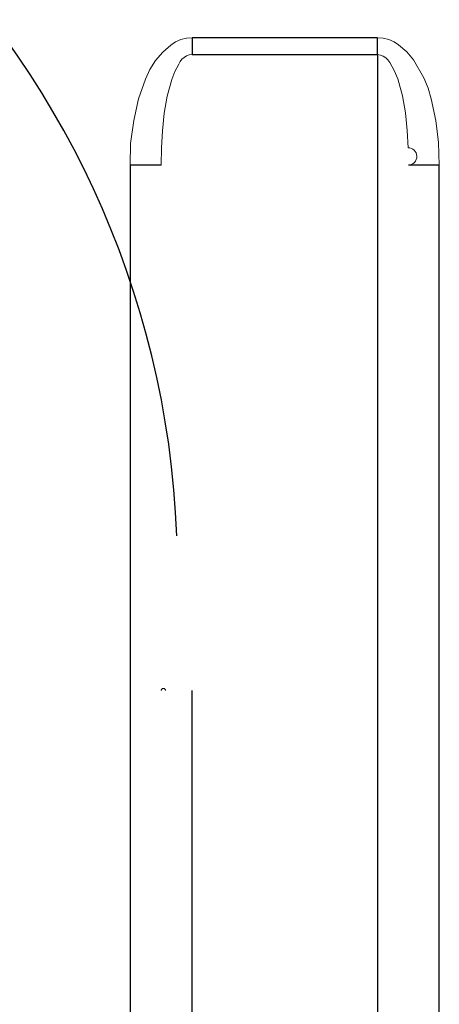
# Model space of a CAD drawing. Header units: inches. Extents: x 0 to 612, y 155 to 655.
# Tile 127 of 138: x 166 to 180, y 363 to 395. Entities that reach past the tile are written whole.
import ezdxf

# ---------------------------------------------------------------- set-up
doc = ezdxf.new("R2010")
doc.units = ezdxf.units.IN
doc.header["$MEASUREMENT"] = 0
doc.layers.add('Layer 1', color=7, linetype='Continuous')

# ---------------------------------------------------------------- blocks, each defined once
blk = doc.blocks.new('block 3484')
at = {"layer": 'Layer 1', "color": 7, "lineweight": 25}
blk.add_open_spline([(171.488, 378.554), (170.882, 394.476), (157.525, 407.136), (141.594, 406.891)], degree=3, dxfattribs=at)
blk = doc.blocks.new('block 3483')
at = {"layer": 'Layer 1'}
blk.add_blockref('block 3484', (0, 0), dxfattribs=at)
blk = doc.blocks.new('block 3482')
at = {"layer": 'Layer 1'}
blk.add_blockref('block 3483', (0, 0), dxfattribs=at)
blk = doc.blocks.new('block 3502')
at = {"layer": 'Layer 1', "color": 7, "lineweight": 25}
blk.add_lwpolyline([(177.959, 373.56), (177.959, 353.051)], dxfattribs=at)
blk = doc.blocks.new('block 3501')
at = {"layer": 'Layer 1'}
blk.add_blockref('block 3502', (0, 0), dxfattribs=at)
blk = doc.blocks.new('block 3500')
at = {"layer": 'Layer 1'}
blk.add_blockref('block 3501', (0, 0), dxfattribs=at)
blk = doc.blocks.new('block 3505')
at = {"layer": 'Layer 1', "lineweight": 0}
for points in [[(170.985, 373.56)], [(170.986, 373.572)]]:
    blk.add_lwpolyline(points, dxfattribs=at)
blk.add_open_spline([(170.985, 373.56), (170.985, 373.56), (170.986, 373.572), (170.986, 373.572), (170.986, 373.572), (170.985, 373.56), (170.985, 373.56)], degree=3, knots=[0, 0, 0, 0, 1, 1, 1, 2, 2, 2, 2], dxfattribs=at)
blk = doc.blocks.new('block 3506')
at = {"layer": 'Layer 1', "lineweight": 0}
for points in [[(170.986, 373.572)], [(170.99, 373.586)]]:
    blk.add_lwpolyline(points, dxfattribs=at)
blk.add_open_spline([(170.986, 373.572), (170.986, 373.572), (170.99, 373.586), (170.99, 373.586), (170.99, 373.586), (170.986, 373.572), (170.986, 373.572)], degree=3, knots=[0, 0, 0, 0, 1, 1, 1, 2, 2, 2, 2], dxfattribs=at)
blk = doc.blocks.new('block 3507')
at = {"layer": 'Layer 1', "lineweight": 0}
for points in [[(170.996, 373.598)], [(170.99, 373.586)]]:
    blk.add_lwpolyline(points, dxfattribs=at)
blk.add_open_spline([(170.99, 373.586), (170.99, 373.586), (170.996, 373.598), (170.996, 373.598), (170.996, 373.598), (170.99, 373.586), (170.99, 373.586)], degree=3, knots=[0, 0, 0, 0, 1, 1, 1, 2, 2, 2, 2], dxfattribs=at)
blk = doc.blocks.new('block 3508')
at = {"layer": 'Layer 1', "lineweight": 0}
for points in [[(170.996, 373.598)], [(171.005, 373.608)]]:
    blk.add_lwpolyline(points, dxfattribs=at)
blk.add_open_spline([(170.996, 373.598), (170.996, 373.598), (171.005, 373.608), (171.005, 373.608), (171.005, 373.608), (170.996, 373.598), (170.996, 373.598)], degree=3, knots=[0, 0, 0, 0, 1, 1, 1, 2, 2, 2, 2], dxfattribs=at)
blk = doc.blocks.new('block 3509')
at = {"layer": 'Layer 1', "lineweight": 0}
for points in [[(171.005, 373.608)], [(171.016, 373.617)]]:
    blk.add_lwpolyline(points, dxfattribs=at)
blk.add_open_spline([(171.005, 373.608), (171.005, 373.608), (171.016, 373.617), (171.016, 373.617), (171.016, 373.617), (171.005, 373.608), (171.005, 373.608)], degree=3, knots=[0, 0, 0, 0, 1, 1, 1, 2, 2, 2, 2], dxfattribs=at)
blk = doc.blocks.new('block 3510')
at = {"layer": 'Layer 1', "lineweight": 0}
for points in [[(171.016, 373.617)], [(171.028, 373.623)]]:
    blk.add_lwpolyline(points, dxfattribs=at)
blk.add_open_spline([(171.016, 373.617), (171.016, 373.617), (171.028, 373.623), (171.028, 373.623), (171.028, 373.623), (171.016, 373.617), (171.016, 373.617)], degree=3, knots=[0, 0, 0, 0, 1, 1, 1, 2, 2, 2, 2], dxfattribs=at)
blk = doc.blocks.new('block 3511')
at = {"layer": 'Layer 1', "lineweight": 0}
for points in [[(171.028, 373.623)], [(171.042, 373.628)]]:
    blk.add_lwpolyline(points, dxfattribs=at)
blk.add_open_spline([(171.028, 373.623), (171.028, 373.623), (171.042, 373.628), (171.042, 373.628), (171.042, 373.628), (171.028, 373.623), (171.028, 373.623)], degree=3, knots=[0, 0, 0, 0, 1, 1, 1, 2, 2, 2, 2], dxfattribs=at)
blk = doc.blocks.new('block 3512')
at = {"layer": 'Layer 1', "lineweight": 0}
for points in [[(171.042, 373.628)], [(171.054, 373.629)]]:
    blk.add_lwpolyline(points, dxfattribs=at)
blk.add_open_spline([(171.042, 373.628), (171.042, 373.628), (171.054, 373.629), (171.054, 373.629), (171.054, 373.629), (171.042, 373.628), (171.042, 373.628)], degree=3, knots=[0, 0, 0, 0, 1, 1, 1, 2, 2, 2, 2], dxfattribs=at)
blk = doc.blocks.new('block 3513')
at = {"layer": 'Layer 1', "lineweight": 0}
for points in [[(171.054, 373.629)], [(171.067, 373.628)]]:
    blk.add_lwpolyline(points, dxfattribs=at)
blk.add_open_spline([(171.054, 373.629), (171.054, 373.629), (171.067, 373.628), (171.067, 373.628), (171.067, 373.628), (171.054, 373.629), (171.054, 373.629)], degree=3, knots=[0, 0, 0, 0, 1, 1, 1, 2, 2, 2, 2], dxfattribs=at)
blk = doc.blocks.new('block 3514')
at = {"layer": 'Layer 1', "lineweight": 0}
for points in [[(171.067, 373.628)], [(171.08, 373.623)]]:
    blk.add_lwpolyline(points, dxfattribs=at)
blk.add_open_spline([(171.067, 373.628), (171.067, 373.628), (171.08, 373.623), (171.08, 373.623), (171.08, 373.623), (171.067, 373.628), (171.067, 373.628)], degree=3, knots=[0, 0, 0, 0, 1, 1, 1, 2, 2, 2, 2], dxfattribs=at)
blk = doc.blocks.new('block 3515')
at = {"layer": 'Layer 1', "lineweight": 0}
for points in [[(171.08, 373.623)], [(171.093, 373.617)]]:
    blk.add_lwpolyline(points, dxfattribs=at)
blk.add_open_spline([(171.08, 373.623), (171.08, 373.623), (171.093, 373.617), (171.093, 373.617), (171.093, 373.617), (171.08, 373.623), (171.08, 373.623)], degree=3, knots=[0, 0, 0, 0, 1, 1, 1, 2, 2, 2, 2], dxfattribs=at)
blk = doc.blocks.new('block 3516')
at = {"layer": 'Layer 1', "lineweight": 0}
for points in [[(171.093, 373.617)], [(171.104, 373.608)]]:
    blk.add_lwpolyline(points, dxfattribs=at)
blk.add_open_spline([(171.093, 373.617), (171.093, 373.617), (171.104, 373.608), (171.104, 373.608), (171.104, 373.608), (171.093, 373.617), (171.093, 373.617)], degree=3, knots=[0, 0, 0, 0, 1, 1, 1, 2, 2, 2, 2], dxfattribs=at)
blk = doc.blocks.new('block 3517')
at = {"layer": 'Layer 1', "lineweight": 0}
for points in [[(171.104, 373.608)], [(171.113, 373.598)]]:
    blk.add_lwpolyline(points, dxfattribs=at)
blk.add_open_spline([(171.104, 373.608), (171.104, 373.608), (171.113, 373.598), (171.113, 373.598), (171.113, 373.598), (171.104, 373.608), (171.104, 373.608)], degree=3, knots=[0, 0, 0, 0, 1, 1, 1, 2, 2, 2, 2], dxfattribs=at)
blk = doc.blocks.new('block 3518')
at = {"layer": 'Layer 1', "lineweight": 0}
for points in [[(171.113, 373.598)], [(171.119, 373.586)]]:
    blk.add_lwpolyline(points, dxfattribs=at)
blk.add_open_spline([(171.113, 373.598), (171.113, 373.598), (171.119, 373.586), (171.119, 373.586), (171.119, 373.586), (171.113, 373.598), (171.113, 373.598)], degree=3, knots=[0, 0, 0, 0, 1, 1, 1, 2, 2, 2, 2], dxfattribs=at)
blk = doc.blocks.new('block 3519')
at = {"layer": 'Layer 1', "lineweight": 0}
for points in [[(171.119, 373.586)], [(171.122, 373.572)]]:
    blk.add_lwpolyline(points, dxfattribs=at)
blk.add_open_spline([(171.119, 373.586), (171.119, 373.586), (171.122, 373.572), (171.122, 373.572), (171.122, 373.572), (171.119, 373.586), (171.119, 373.586)], degree=3, knots=[0, 0, 0, 0, 1, 1, 1, 2, 2, 2, 2], dxfattribs=at)
blk = doc.blocks.new('block 3520')
at = {"layer": 'Layer 1', "lineweight": 0}
for points in [[(171.122, 373.572)], [(171.124, 373.56)]]:
    blk.add_lwpolyline(points, dxfattribs=at)
blk.add_open_spline([(171.122, 373.572), (171.122, 373.572), (171.124, 373.56), (171.124, 373.56), (171.124, 373.56), (171.122, 373.572), (171.122, 373.572)], degree=3, knots=[0, 0, 0, 0, 1, 1, 1, 2, 2, 2, 2], dxfattribs=at)
blk = doc.blocks.new('block 3504')
at = {"layer": 'Layer 1'}
for name in ['block 3507', 'block 3508', 'block 3509', 'block 3510', 'block 3511', 'block 3512', 'block 3513', 'block 3514', 'block 3515', 'block 3516', 'block 3517', 'block 3518', 'block 3505', 'block 3506', 'block 3519', 'block 3520']:
    blk.add_blockref(name, (0, 0), dxfattribs=at)
blk = doc.blocks.new('block 3503')
at = {"layer": 'Layer 1'}
blk.add_blockref('block 3504', (0, 0), dxfattribs=at)
blk = doc.blocks.new('block 3523')
at = {"layer": 'Layer 1', "color": 7, "lineweight": 25}
blk.add_lwpolyline([(171.982, 353.051), (171.982, 373.56)], dxfattribs=at)
blk = doc.blocks.new('block 3522')
at = {"layer": 'Layer 1'}
blk.add_blockref('block 3523', (0, 0), dxfattribs=at)
blk = doc.blocks.new('block 3521')
at = {"layer": 'Layer 1'}
blk.add_blockref('block 3522', (0, 0), dxfattribs=at)
blk = doc.blocks.new('block 3556')
at = {"layer": 'Layer 1', "color": 7, "lineweight": 25}
blk.add_lwpolyline([(177.959, 394.067), (177.959, 373.56)], dxfattribs=at)
blk = doc.blocks.new('block 3555')
at = {"layer": 'Layer 1'}
blk.add_blockref('block 3556', (0, 0), dxfattribs=at)
blk = doc.blocks.new('block 3554')
at = {"layer": 'Layer 1'}
blk.add_blockref('block 3555', (0, 0), dxfattribs=at)
blk = doc.blocks.new('block 3559')
at = {"layer": 'Layer 1', "lineweight": 0}
for points in [[(178.956, 390.503)], [(179.01, 390.51)]]:
    blk.add_lwpolyline(points, dxfattribs=at)
blk.add_open_spline([(178.956, 390.503), (178.956, 390.503), (179.01, 390.51), (179.01, 390.51), (179.01, 390.51), (178.956, 390.503), (178.956, 390.503)], degree=3, knots=[0, 0, 0, 0, 1, 1, 1, 2, 2, 2, 2], dxfattribs=at)
blk = doc.blocks.new('block 3560')
at = {"layer": 'Layer 1', "lineweight": 0}
for points in [[(179.01, 390.51)], [(179.062, 390.526)]]:
    blk.add_lwpolyline(points, dxfattribs=at)
blk.add_open_spline([(179.01, 390.51), (179.01, 390.51), (179.062, 390.526), (179.062, 390.526), (179.062, 390.526), (179.01, 390.51), (179.01, 390.51)], degree=3, knots=[0, 0, 0, 0, 1, 1, 1, 2, 2, 2, 2], dxfattribs=at)
blk = doc.blocks.new('block 3561')
at = {"layer": 'Layer 1', "lineweight": 0}
for points in [[(179.062, 390.526)], [(179.108, 390.554)]]:
    blk.add_lwpolyline(points, dxfattribs=at)
blk.add_open_spline([(179.062, 390.526), (179.062, 390.526), (179.108, 390.554), (179.108, 390.554), (179.108, 390.554), (179.062, 390.526), (179.062, 390.526)], degree=3, knots=[0, 0, 0, 0, 1, 1, 1, 2, 2, 2, 2], dxfattribs=at)
blk = doc.blocks.new('block 3562')
at = {"layer": 'Layer 1', "lineweight": 0}
for points in [[(179.108, 390.554)], [(179.15, 390.588)]]:
    blk.add_lwpolyline(points, dxfattribs=at)
blk.add_open_spline([(179.108, 390.554), (179.108, 390.554), (179.15, 390.588), (179.15, 390.588), (179.15, 390.588), (179.108, 390.554), (179.108, 390.554)], degree=3, knots=[0, 0, 0, 0, 1, 1, 1, 2, 2, 2, 2], dxfattribs=at)
blk = doc.blocks.new('block 3563')
at = {"layer": 'Layer 1', "lineweight": 0}
for points in [[(179.15, 390.588)], [(179.183, 390.632)]]:
    blk.add_lwpolyline(points, dxfattribs=at)
blk.add_open_spline([(179.15, 390.588), (179.15, 390.588), (179.183, 390.632), (179.183, 390.632), (179.183, 390.632), (179.15, 390.588), (179.15, 390.588)], degree=3, knots=[0, 0, 0, 0, 1, 1, 1, 2, 2, 2, 2], dxfattribs=at)
blk = doc.blocks.new('block 3564')
at = {"layer": 'Layer 1', "lineweight": 0}
for points in [[(179.183, 390.632)], [(179.208, 390.68)]]:
    blk.add_lwpolyline(points, dxfattribs=at)
blk.add_open_spline([(179.183, 390.632), (179.183, 390.632), (179.208, 390.68), (179.208, 390.68), (179.208, 390.68), (179.183, 390.632), (179.183, 390.632)], degree=3, knots=[0, 0, 0, 0, 1, 1, 1, 2, 2, 2, 2], dxfattribs=at)
blk = doc.blocks.new('block 3565')
at = {"layer": 'Layer 1', "lineweight": 0}
for points in [[(179.224, 390.731)], [(179.208, 390.68)]]:
    blk.add_lwpolyline(points, dxfattribs=at)
blk.add_open_spline([(179.208, 390.68), (179.208, 390.68), (179.224, 390.731), (179.224, 390.731), (179.224, 390.731), (179.208, 390.68), (179.208, 390.68)], degree=3, knots=[0, 0, 0, 0, 1, 1, 1, 2, 2, 2, 2], dxfattribs=at)
blk = doc.blocks.new('block 3566')
at = {"layer": 'Layer 1', "lineweight": 0}
for points in [[(179.224, 390.731)], [(179.228, 390.785)]]:
    blk.add_lwpolyline(points, dxfattribs=at)
blk.add_open_spline([(179.224, 390.731), (179.224, 390.731), (179.228, 390.785), (179.228, 390.785), (179.228, 390.785), (179.224, 390.731), (179.224, 390.731)], degree=3, knots=[0, 0, 0, 0, 1, 1, 1, 2, 2, 2, 2], dxfattribs=at)
blk = doc.blocks.new('block 3567')
at = {"layer": 'Layer 1', "lineweight": 0}
for points in [[(179.221, 390.84)], [(179.228, 390.785)]]:
    blk.add_lwpolyline(points, dxfattribs=at)
blk.add_open_spline([(179.228, 390.785), (179.228, 390.785), (179.221, 390.84), (179.221, 390.84), (179.221, 390.84), (179.228, 390.785), (179.228, 390.785)], degree=3, knots=[0, 0, 0, 0, 1, 1, 1, 2, 2, 2, 2], dxfattribs=at)
blk = doc.blocks.new('block 3568')
at = {"layer": 'Layer 1', "lineweight": 0}
for points in [[(179.204, 390.893)], [(179.221, 390.84)]]:
    blk.add_lwpolyline(points, dxfattribs=at)
blk.add_open_spline([(179.221, 390.84), (179.221, 390.84), (179.204, 390.893), (179.204, 390.893), (179.204, 390.893), (179.221, 390.84), (179.221, 390.84)], degree=3, knots=[0, 0, 0, 0, 1, 1, 1, 2, 2, 2, 2], dxfattribs=at)
blk = doc.blocks.new('block 3569')
at = {"layer": 'Layer 1', "lineweight": 0}
for points in [[(179.178, 390.939)], [(179.204, 390.893)]]:
    blk.add_lwpolyline(points, dxfattribs=at)
blk.add_open_spline([(179.204, 390.893), (179.204, 390.893), (179.178, 390.939), (179.178, 390.939), (179.178, 390.939), (179.204, 390.893), (179.204, 390.893)], degree=3, knots=[0, 0, 0, 0, 1, 1, 1, 2, 2, 2, 2], dxfattribs=at)
blk = doc.blocks.new('block 3570')
at = {"layer": 'Layer 1', "lineweight": 0}
for points in [[(179.144, 390.98)], [(179.178, 390.939)]]:
    blk.add_lwpolyline(points, dxfattribs=at)
blk.add_open_spline([(179.178, 390.939), (179.178, 390.939), (179.144, 390.98), (179.144, 390.98), (179.144, 390.98), (179.178, 390.939), (179.178, 390.939)], degree=3, knots=[0, 0, 0, 0, 1, 1, 1, 2, 2, 2, 2], dxfattribs=at)
blk = doc.blocks.new('block 3571')
at = {"layer": 'Layer 1', "lineweight": 0}
for points in [[(179.101, 391.016)], [(179.144, 390.98)]]:
    blk.add_lwpolyline(points, dxfattribs=at)
blk.add_open_spline([(179.144, 390.98), (179.144, 390.98), (179.101, 391.016), (179.101, 391.016), (179.101, 391.016), (179.144, 390.98), (179.144, 390.98)], degree=3, knots=[0, 0, 0, 0, 1, 1, 1, 2, 2, 2, 2], dxfattribs=at)
blk = doc.blocks.new('block 3572')
at = {"layer": 'Layer 1', "lineweight": 0}
for points in [[(179.053, 391.04)], [(179.101, 391.016)]]:
    blk.add_lwpolyline(points, dxfattribs=at)
blk.add_open_spline([(179.101, 391.016), (179.101, 391.016), (179.053, 391.04), (179.053, 391.04), (179.053, 391.04), (179.101, 391.016), (179.101, 391.016)], degree=3, knots=[0, 0, 0, 0, 1, 1, 1, 2, 2, 2, 2], dxfattribs=at)
blk = doc.blocks.new('block 3573')
at = {"layer": 'Layer 1', "lineweight": 0}
for points in [[(179.001, 391.057)], [(179.053, 391.04)]]:
    blk.add_lwpolyline(points, dxfattribs=at)
blk.add_open_spline([(179.053, 391.04), (179.053, 391.04), (179.001, 391.057), (179.001, 391.057), (179.001, 391.057), (179.053, 391.04), (179.053, 391.04)], degree=3, knots=[0, 0, 0, 0, 1, 1, 1, 2, 2, 2, 2], dxfattribs=at)
blk = doc.blocks.new('block 3574')
at = {"layer": 'Layer 1', "lineweight": 0}
for points in [[(178.947, 391.061)], [(179.001, 391.057)]]:
    blk.add_lwpolyline(points, dxfattribs=at)
blk.add_open_spline([(179.001, 391.057), (179.001, 391.057), (178.947, 391.061), (178.947, 391.061), (178.947, 391.061), (179.001, 391.057), (179.001, 391.057)], degree=3, knots=[0, 0, 0, 0, 1, 1, 1, 2, 2, 2, 2], dxfattribs=at)
blk = doc.blocks.new('block 3575')
at = {"layer": 'Layer 1', "lineweight": 0}
for points in [[(178.917, 391.616)], [(178.947, 391.061)]]:
    blk.add_lwpolyline(points, dxfattribs=at)
blk.add_open_spline([(178.947, 391.061), (178.947, 391.061), (178.917, 391.616), (178.917, 391.616), (178.917, 391.616), (178.947, 391.061), (178.947, 391.061)], degree=3, knots=[0, 0, 0, 0, 1, 1, 1, 2, 2, 2, 2], dxfattribs=at)
blk = doc.blocks.new('block 3576')
at = {"layer": 'Layer 1', "lineweight": 0}
for points in [[(178.857, 392.184)], [(178.917, 391.616)]]:
    blk.add_lwpolyline(points, dxfattribs=at)
blk.add_open_spline([(178.917, 391.616), (178.917, 391.616), (178.857, 392.184), (178.857, 392.184), (178.857, 392.184), (178.917, 391.616), (178.917, 391.616)], degree=3, knots=[0, 0, 0, 0, 1, 1, 1, 2, 2, 2, 2], dxfattribs=at)
blk = doc.blocks.new('block 3577')
at = {"layer": 'Layer 1', "lineweight": 0}
for points in [[(178.762, 392.738)], [(178.857, 392.184)]]:
    blk.add_lwpolyline(points, dxfattribs=at)
blk.add_open_spline([(178.857, 392.184), (178.857, 392.184), (178.762, 392.738), (178.762, 392.738), (178.762, 392.738), (178.857, 392.184), (178.857, 392.184)], degree=3, knots=[0, 0, 0, 0, 1, 1, 1, 2, 2, 2, 2], dxfattribs=at)
blk = doc.blocks.new('block 3578')
at = {"layer": 'Layer 1', "lineweight": 0}
for points in [[(178.612, 393.276)], [(178.762, 392.738)]]:
    blk.add_lwpolyline(points, dxfattribs=at)
blk.add_open_spline([(178.762, 392.738), (178.762, 392.738), (178.612, 393.276), (178.612, 393.276), (178.612, 393.276), (178.762, 392.738), (178.762, 392.738)], degree=3, knots=[0, 0, 0, 0, 1, 1, 1, 2, 2, 2, 2], dxfattribs=at)
blk = doc.blocks.new('block 3579')
at = {"layer": 'Layer 1', "lineweight": 0}
for points in [[(178.501, 393.554)], [(178.612, 393.276)]]:
    blk.add_lwpolyline(points, dxfattribs=at)
blk.add_open_spline([(178.612, 393.276), (178.612, 393.276), (178.501, 393.554), (178.501, 393.554), (178.501, 393.554), (178.612, 393.276), (178.612, 393.276)], degree=3, knots=[0, 0, 0, 0, 1, 1, 1, 2, 2, 2, 2], dxfattribs=at)
blk = doc.blocks.new('block 3580')
at = {"layer": 'Layer 1', "lineweight": 0}
for points in [[(178.352, 393.812)], [(178.501, 393.554)]]:
    blk.add_lwpolyline(points, dxfattribs=at)
blk.add_open_spline([(178.501, 393.554), (178.501, 393.554), (178.352, 393.812), (178.352, 393.812), (178.352, 393.812), (178.501, 393.554), (178.501, 393.554)], degree=3, knots=[0, 0, 0, 0, 1, 1, 1, 2, 2, 2, 2], dxfattribs=at)
blk = doc.blocks.new('block 3581')
at = {"layer": 'Layer 1', "lineweight": 0}
for points in [[(178.294, 393.89)], [(178.352, 393.812)]]:
    blk.add_lwpolyline(points, dxfattribs=at)
blk.add_open_spline([(178.352, 393.812), (178.352, 393.812), (178.294, 393.89), (178.294, 393.89), (178.294, 393.89), (178.352, 393.812), (178.352, 393.812)], degree=3, knots=[0, 0, 0, 0, 1, 1, 1, 2, 2, 2, 2], dxfattribs=at)
blk = doc.blocks.new('block 3582')
at = {"layer": 'Layer 1', "lineweight": 0}
for points in [[(178.224, 393.957)], [(178.294, 393.89)]]:
    blk.add_lwpolyline(points, dxfattribs=at)
blk.add_open_spline([(178.294, 393.89), (178.294, 393.89), (178.224, 393.957), (178.224, 393.957), (178.224, 393.957), (178.294, 393.89), (178.294, 393.89)], degree=3, knots=[0, 0, 0, 0, 1, 1, 1, 2, 2, 2, 2], dxfattribs=at)
blk = doc.blocks.new('block 3583')
at = {"layer": 'Layer 1', "lineweight": 0}
for points in [[(178.143, 394.01)], [(178.224, 393.957)]]:
    blk.add_lwpolyline(points, dxfattribs=at)
blk.add_open_spline([(178.224, 393.957), (178.224, 393.957), (178.143, 394.01), (178.143, 394.01), (178.143, 394.01), (178.224, 393.957), (178.224, 393.957)], degree=3, knots=[0, 0, 0, 0, 1, 1, 1, 2, 2, 2, 2], dxfattribs=at)
blk = doc.blocks.new('block 3584')
at = {"layer": 'Layer 1', "lineweight": 0}
for points in [[(178.054, 394.047)], [(178.143, 394.01)]]:
    blk.add_lwpolyline(points, dxfattribs=at)
blk.add_open_spline([(178.143, 394.01), (178.143, 394.01), (178.054, 394.047), (178.054, 394.047), (178.054, 394.047), (178.143, 394.01), (178.143, 394.01)], degree=3, knots=[0, 0, 0, 0, 1, 1, 1, 2, 2, 2, 2], dxfattribs=at)
blk = doc.blocks.new('block 3585')
at = {"layer": 'Layer 1', "lineweight": 0}
for points in [[(177.959, 394.067)], [(178.054, 394.047)]]:
    blk.add_lwpolyline(points, dxfattribs=at)
blk.add_open_spline([(178.054, 394.047), (178.054, 394.047), (177.959, 394.067), (177.959, 394.067), (177.959, 394.067), (178.054, 394.047), (178.054, 394.047)], degree=3, knots=[0, 0, 0, 0, 1, 1, 1, 2, 2, 2, 2], dxfattribs=at)
blk = doc.blocks.new('block 3558')
at = {"layer": 'Layer 1'}
for name in ['block 3585', 'block 3584', 'block 3583', 'block 3582', 'block 3581', 'block 3580', 'block 3579', 'block 3578', 'block 3577', 'block 3576', 'block 3575', 'block 3574', 'block 3573', 'block 3572', 'block 3571', 'block 3570', 'block 3569', 'block 3568', 'block 3565', 'block 3567', 'block 3566', 'block 3559', 'block 3560', 'block 3561', 'block 3562', 'block 3563', 'block 3564']:
    blk.add_blockref(name, (0, 0), dxfattribs=at)
blk = doc.blocks.new('block 3557')
at = {"layer": 'Layer 1'}
blk.add_blockref('block 3558', (0, 0), dxfattribs=at)
blk = doc.blocks.new('block 3591')
at = {"layer": 'Layer 1', "lineweight": 0}
for points in [[(171.89, 394.052)], [(171.982, 394.067)]]:
    blk.add_lwpolyline(points, dxfattribs=at)
blk.add_open_spline([(171.982, 394.067), (171.982, 394.067), (171.89, 394.052), (171.89, 394.052), (171.89, 394.052), (171.982, 394.067), (171.982, 394.067)], degree=3, knots=[0, 0, 0, 0, 1, 1, 1, 2, 2, 2, 2], dxfattribs=at)
blk = doc.blocks.new('block 3592')
at = {"layer": 'Layer 1', "lineweight": 0}
for points in [[(171.804, 394.02)], [(171.89, 394.052)]]:
    blk.add_lwpolyline(points, dxfattribs=at)
blk.add_open_spline([(171.89, 394.052), (171.89, 394.052), (171.804, 394.02), (171.804, 394.02), (171.804, 394.02), (171.89, 394.052), (171.89, 394.052)], degree=3, knots=[0, 0, 0, 0, 1, 1, 1, 2, 2, 2, 2], dxfattribs=at)
blk = doc.blocks.new('block 3593')
at = {"layer": 'Layer 1', "lineweight": 0}
for points in [[(171.725, 393.972)], [(171.804, 394.02)]]:
    blk.add_lwpolyline(points, dxfattribs=at)
blk.add_open_spline([(171.804, 394.02), (171.804, 394.02), (171.725, 393.972), (171.725, 393.972), (171.725, 393.972), (171.804, 394.02), (171.804, 394.02)], degree=3, knots=[0, 0, 0, 0, 1, 1, 1, 2, 2, 2, 2], dxfattribs=at)
blk = doc.blocks.new('block 3594')
at = {"layer": 'Layer 1', "lineweight": 0}
for points in [[(171.655, 393.911)], [(171.725, 393.972)]]:
    blk.add_lwpolyline(points, dxfattribs=at)
blk.add_open_spline([(171.725, 393.972), (171.725, 393.972), (171.655, 393.911), (171.655, 393.911), (171.655, 393.911), (171.725, 393.972), (171.725, 393.972)], degree=3, knots=[0, 0, 0, 0, 1, 1, 1, 2, 2, 2, 2], dxfattribs=at)
blk = doc.blocks.new('block 3595')
at = {"layer": 'Layer 1', "lineweight": 0}
for points in [[(171.655, 393.911)], [(171.597, 393.839)]]:
    blk.add_lwpolyline(points, dxfattribs=at)
blk.add_open_spline([(171.655, 393.911), (171.655, 393.911), (171.597, 393.839), (171.597, 393.839), (171.597, 393.839), (171.655, 393.911), (171.655, 393.911)], degree=3, knots=[0, 0, 0, 0, 1, 1, 1, 2, 2, 2, 2], dxfattribs=at)
blk = doc.blocks.new('block 3596')
at = {"layer": 'Layer 1', "lineweight": 0}
for points in [[(171.553, 393.758)], [(171.597, 393.839)]]:
    blk.add_lwpolyline(points, dxfattribs=at)
blk.add_open_spline([(171.597, 393.839), (171.597, 393.839), (171.553, 393.758), (171.553, 393.758), (171.553, 393.758), (171.597, 393.839), (171.597, 393.839)], degree=3, knots=[0, 0, 0, 0, 1, 1, 1, 2, 2, 2, 2], dxfattribs=at)
blk = doc.blocks.new('block 3597')
at = {"layer": 'Layer 1', "lineweight": 0}
for points in [[(171.553, 393.758)], [(171.423, 393.516)]]:
    blk.add_lwpolyline(points, dxfattribs=at)
blk.add_open_spline([(171.553, 393.758), (171.553, 393.758), (171.423, 393.516), (171.423, 393.516), (171.423, 393.516), (171.553, 393.758), (171.553, 393.758)], degree=3, knots=[0, 0, 0, 0, 1, 1, 1, 2, 2, 2, 2], dxfattribs=at)
blk = doc.blocks.new('block 3598')
at = {"layer": 'Layer 1', "lineweight": 0}
for points in [[(171.423, 393.516)], [(171.323, 393.26)]]:
    blk.add_lwpolyline(points, dxfattribs=at)
blk.add_open_spline([(171.423, 393.516), (171.423, 393.516), (171.323, 393.26), (171.323, 393.26), (171.323, 393.26), (171.423, 393.516), (171.423, 393.516)], degree=3, knots=[0, 0, 0, 0, 1, 1, 1, 2, 2, 2, 2], dxfattribs=at)
blk = doc.blocks.new('block 3599')
at = {"layer": 'Layer 1', "lineweight": 0}
for points in [[(171.323, 393.26)], [(171.176, 392.724)]]:
    blk.add_lwpolyline(points, dxfattribs=at)
blk.add_open_spline([(171.323, 393.26), (171.323, 393.26), (171.176, 392.724), (171.176, 392.724), (171.176, 392.724), (171.323, 393.26), (171.323, 393.26)], degree=3, knots=[0, 0, 0, 0, 1, 1, 1, 2, 2, 2, 2], dxfattribs=at)
blk = doc.blocks.new('block 3600')
at = {"layer": 'Layer 1', "lineweight": 0}
for points in [[(171.176, 392.724)], [(171.083, 392.173)]]:
    blk.add_lwpolyline(points, dxfattribs=at)
blk.add_open_spline([(171.176, 392.724), (171.176, 392.724), (171.083, 392.173), (171.083, 392.173), (171.083, 392.173), (171.176, 392.724), (171.176, 392.724)], degree=3, knots=[0, 0, 0, 0, 1, 1, 1, 2, 2, 2, 2], dxfattribs=at)
blk = doc.blocks.new('block 3601')
at = {"layer": 'Layer 1', "lineweight": 0}
for points in [[(171.083, 392.173)], [(171.023, 391.608)]]:
    blk.add_lwpolyline(points, dxfattribs=at)
blk.add_open_spline([(171.083, 392.173), (171.083, 392.173), (171.023, 391.608), (171.023, 391.608), (171.023, 391.608), (171.083, 392.173), (171.083, 392.173)], degree=3, knots=[0, 0, 0, 0, 1, 1, 1, 2, 2, 2, 2], dxfattribs=at)
blk = doc.blocks.new('block 3602')
at = {"layer": 'Layer 1', "lineweight": 0}
for points in [[(171.023, 391.608)], [(170.994, 391.057)]]:
    blk.add_lwpolyline(points, dxfattribs=at)
blk.add_open_spline([(171.023, 391.608), (171.023, 391.608), (170.994, 391.057), (170.994, 391.057), (170.994, 391.057), (171.023, 391.608), (171.023, 391.608)], degree=3, knots=[0, 0, 0, 0, 1, 1, 1, 2, 2, 2, 2], dxfattribs=at)
blk = doc.blocks.new('block 3603')
at = {"layer": 'Layer 1', "lineweight": 0}
for points in [[(170.994, 391.057)], [(170.985, 390.503)]]:
    blk.add_lwpolyline(points, dxfattribs=at)
blk.add_open_spline([(170.994, 391.057), (170.994, 391.057), (170.985, 390.503), (170.985, 390.503), (170.985, 390.503), (170.994, 391.057), (170.994, 391.057)], degree=3, knots=[0, 0, 0, 0, 1, 1, 1, 2, 2, 2, 2], dxfattribs=at)
blk = doc.blocks.new('block 3590')
at = {"layer": 'Layer 1'}
for name in ['block 3595', 'block 3594', 'block 3593', 'block 3592', 'block 3591', 'block 3597', 'block 3596', 'block 3598', 'block 3599', 'block 3600', 'block 3601', 'block 3602', 'block 3603']:
    blk.add_blockref(name, (0, 0), dxfattribs=at)
blk = doc.blocks.new('block 3589')
at = {"layer": 'Layer 1'}
blk.add_blockref('block 3590', (0, 0), dxfattribs=at)
blk = doc.blocks.new('block 3609')
at = {"layer": 'Layer 1', "color": 7, "lineweight": 25}
blk.add_lwpolyline([(171.982, 394.067), (177.959, 394.067)], dxfattribs=at)
blk = doc.blocks.new('block 3608')
at = {"layer": 'Layer 1'}
blk.add_blockref('block 3609', (0, 0), dxfattribs=at)
blk = doc.blocks.new('block 3607')
at = {"layer": 'Layer 1'}
blk.add_blockref('block 3608', (0, 0), dxfattribs=at)
blk = doc.blocks.new('block 4341')
at = {"layer": 'Layer 1', "color": 7, "lineweight": 25}
blk.add_lwpolyline([(179.952, 356.616), (179.952, 390.503)], dxfattribs=at)
blk = doc.blocks.new('block 4340')
at = {"layer": 'Layer 1'}
blk.add_blockref('block 4341', (0, 0), dxfattribs=at)
blk = doc.blocks.new('block 4339')
at = {"layer": 'Layer 1'}
blk.add_blockref('block 4340', (0, 0), dxfattribs=at)
blk = doc.blocks.new('block 4347')
at = {"layer": 'Layer 1', "color": 7, "lineweight": 25}
blk.add_lwpolyline([(179.952, 390.503), (178.956, 390.503)], dxfattribs=at)
blk = doc.blocks.new('block 4346')
at = {"layer": 'Layer 1'}
blk.add_blockref('block 4347', (0, 0), dxfattribs=at)
blk = doc.blocks.new('block 4345')
at = {"layer": 'Layer 1'}
blk.add_blockref('block 4346', (0, 0), dxfattribs=at)
blk = doc.blocks.new('block 4353')
at = {"layer": 'Layer 1', "color": 7, "lineweight": 25}
blk.add_lwpolyline([(169.989, 390.503), (169.989, 356.616)], dxfattribs=at)
blk = doc.blocks.new('block 4352')
at = {"layer": 'Layer 1'}
blk.add_blockref('block 4353', (0, 0), dxfattribs=at)
blk = doc.blocks.new('block 4351')
at = {"layer": 'Layer 1'}
blk.add_blockref('block 4352', (0, 0), dxfattribs=at)
blk = doc.blocks.new('block 4356')
at = {"layer": 'Layer 1', "color": 7, "lineweight": 25}
blk.add_lwpolyline([(170.985, 390.503), (169.989, 390.503)], dxfattribs=at)
blk = doc.blocks.new('block 4355')
at = {"layer": 'Layer 1'}
blk.add_blockref('block 4356', (0, 0), dxfattribs=at)
blk = doc.blocks.new('block 4354')
at = {"layer": 'Layer 1'}
blk.add_blockref('block 4355', (0, 0), dxfattribs=at)
blk = doc.blocks.new('block 4410')
at = {"layer": 'Layer 1', "lineweight": 0}
for points in [[(171.796, 394.595)], [(171.982, 394.602)]]:
    blk.add_lwpolyline(points, dxfattribs=at)
blk.add_open_spline([(171.982, 394.602), (171.982, 394.602), (171.796, 394.595), (171.796, 394.595), (171.796, 394.595), (171.982, 394.602), (171.982, 394.602)], degree=3, knots=[0, 0, 0, 0, 1, 1, 1, 2, 2, 2, 2], dxfattribs=at)
blk = doc.blocks.new('block 4411')
at = {"layer": 'Layer 1', "lineweight": 0}
for points in [[(171.615, 394.553)], [(171.796, 394.595)]]:
    blk.add_lwpolyline(points, dxfattribs=at)
blk.add_open_spline([(171.796, 394.595), (171.796, 394.595), (171.615, 394.553), (171.615, 394.553), (171.615, 394.553), (171.796, 394.595), (171.796, 394.595)], degree=3, knots=[0, 0, 0, 0, 1, 1, 1, 2, 2, 2, 2], dxfattribs=at)
blk = doc.blocks.new('block 4412')
at = {"layer": 'Layer 1', "lineweight": 0}
for points in [[(171.615, 394.553)], [(171.446, 394.477)]]:
    blk.add_lwpolyline(points, dxfattribs=at)
blk.add_open_spline([(171.615, 394.553), (171.615, 394.553), (171.446, 394.477), (171.446, 394.477), (171.446, 394.477), (171.615, 394.553), (171.615, 394.553)], degree=3, knots=[0, 0, 0, 0, 1, 1, 1, 2, 2, 2, 2], dxfattribs=at)
blk = doc.blocks.new('block 4413')
at = {"layer": 'Layer 1', "lineweight": 0}
for points in [[(171.295, 394.369)], [(171.446, 394.477)]]:
    blk.add_lwpolyline(points, dxfattribs=at)
blk.add_open_spline([(171.446, 394.477), (171.446, 394.477), (171.295, 394.369), (171.295, 394.369), (171.295, 394.369), (171.446, 394.477), (171.446, 394.477)], degree=3, knots=[0, 0, 0, 0, 1, 1, 1, 2, 2, 2, 2], dxfattribs=at)
blk = doc.blocks.new('block 4414')
at = {"layer": 'Layer 1', "lineweight": 0}
for points in [[(171.295, 394.369)], [(171.035, 394.138)]]:
    blk.add_lwpolyline(points, dxfattribs=at)
blk.add_open_spline([(171.295, 394.369), (171.295, 394.369), (171.035, 394.138), (171.035, 394.138), (171.035, 394.138), (171.295, 394.369), (171.295, 394.369)], degree=3, knots=[0, 0, 0, 0, 1, 1, 1, 2, 2, 2, 2], dxfattribs=at)
blk = doc.blocks.new('block 4415')
at = {"layer": 'Layer 1', "lineweight": 0}
for points in [[(171.035, 394.138)], [(170.805, 393.875)]]:
    blk.add_lwpolyline(points, dxfattribs=at)
blk.add_open_spline([(171.035, 394.138), (171.035, 394.138), (170.805, 393.875), (170.805, 393.875), (170.805, 393.875), (171.035, 394.138), (171.035, 394.138)], degree=3, knots=[0, 0, 0, 0, 1, 1, 1, 2, 2, 2, 2], dxfattribs=at)
blk = doc.blocks.new('block 4416')
at = {"layer": 'Layer 1', "lineweight": 0}
for points in [[(170.805, 393.875)], [(170.621, 393.582)]]:
    blk.add_lwpolyline(points, dxfattribs=at)
blk.add_open_spline([(170.805, 393.875), (170.805, 393.875), (170.621, 393.582), (170.621, 393.582), (170.621, 393.582), (170.805, 393.875), (170.805, 393.875)], degree=3, knots=[0, 0, 0, 0, 1, 1, 1, 2, 2, 2, 2], dxfattribs=at)
blk = doc.blocks.new('block 4417')
at = {"layer": 'Layer 1', "lineweight": 0}
for points in [[(170.479, 393.268)], [(170.621, 393.582)]]:
    blk.add_lwpolyline(points, dxfattribs=at)
blk.add_open_spline([(170.621, 393.582), (170.621, 393.582), (170.479, 393.268), (170.479, 393.268), (170.479, 393.268), (170.621, 393.582), (170.621, 393.582)], degree=3, knots=[0, 0, 0, 0, 1, 1, 1, 2, 2, 2, 2], dxfattribs=at)
blk = doc.blocks.new('block 4418')
at = {"layer": 'Layer 1', "lineweight": 0}
for points in [[(170.479, 393.268)], [(170.25, 392.639)]]:
    blk.add_lwpolyline(points, dxfattribs=at)
blk.add_open_spline([(170.479, 393.268), (170.479, 393.268), (170.25, 392.639), (170.25, 392.639), (170.25, 392.639), (170.479, 393.268), (170.479, 393.268)], degree=3, knots=[0, 0, 0, 0, 1, 1, 1, 2, 2, 2, 2], dxfattribs=at)
blk = doc.blocks.new('block 4419')
at = {"layer": 'Layer 1', "lineweight": 0}
for points in [[(170.25, 392.639)], [(170.098, 391.934)]]:
    blk.add_lwpolyline(points, dxfattribs=at)
blk.add_open_spline([(170.25, 392.639), (170.25, 392.639), (170.098, 391.934), (170.098, 391.934), (170.098, 391.934), (170.25, 392.639), (170.25, 392.639)], degree=3, knots=[0, 0, 0, 0, 1, 1, 1, 2, 2, 2, 2], dxfattribs=at)
blk = doc.blocks.new('block 4420')
at = {"layer": 'Layer 1', "lineweight": 0}
for points in [[(170.098, 391.934)], [(170, 391.193)]]:
    blk.add_lwpolyline(points, dxfattribs=at)
blk.add_open_spline([(170.098, 391.934), (170.098, 391.934), (170, 391.193), (170, 391.193), (170, 391.193), (170.098, 391.934), (170.098, 391.934)], degree=3, knots=[0, 0, 0, 0, 1, 1, 1, 2, 2, 2, 2], dxfattribs=at)
blk = doc.blocks.new('block 4421')
at = {"layer": 'Layer 1', "lineweight": 0}
for points in [[(170, 391.193)], [(169.989, 390.503)]]:
    blk.add_lwpolyline(points, dxfattribs=at)
blk.add_open_spline([(170, 391.193), (170, 391.193), (169.989, 390.503), (169.989, 390.503), (169.989, 390.503), (170, 391.193), (170, 391.193)], degree=3, knots=[0, 0, 0, 0, 1, 1, 1, 2, 2, 2, 2], dxfattribs=at)
blk = doc.blocks.new('block 4409')
at = {"layer": 'Layer 1'}
for name in ['block 4412', 'block 4411', 'block 4410', 'block 4414', 'block 4413', 'block 4415', 'block 4416', 'block 4418', 'block 4417', 'block 4419', 'block 4420', 'block 4421']:
    blk.add_blockref(name, (0, 0), dxfattribs=at)
blk = doc.blocks.new('block 4408')
at = {"layer": 'Layer 1'}
blk.add_blockref('block 4409', (0, 0), dxfattribs=at)
blk = doc.blocks.new('block 4424')
at = {"layer": 'Layer 1', "color": 7, "lineweight": 25}
blk.add_lwpolyline([(171.982, 394.602), (171.982, 394.067)], dxfattribs=at)
blk = doc.blocks.new('block 4423')
at = {"layer": 'Layer 1'}
blk.add_blockref('block 4424', (0, 0), dxfattribs=at)
blk = doc.blocks.new('block 4422')
at = {"layer": 'Layer 1'}
blk.add_blockref('block 4423', (0, 0), dxfattribs=at)
blk = doc.blocks.new('block 4629')
at = {"layer": 'Layer 1', "color": 7, "lineweight": 25}
blk.add_lwpolyline([(177.959, 394.067), (177.959, 394.602)], dxfattribs=at)
blk = doc.blocks.new('block 4628')
at = {"layer": 'Layer 1'}
blk.add_blockref('block 4629', (0, 0), dxfattribs=at)
blk = doc.blocks.new('block 4627')
at = {"layer": 'Layer 1'}
blk.add_blockref('block 4628', (0, 0), dxfattribs=at)
blk = doc.blocks.new('block 4632')
at = {"layer": 'Layer 1', "lineweight": 0}
for points in [[(179.925, 391.233)], [(179.952, 390.503)]]:
    blk.add_lwpolyline(points, dxfattribs=at)
blk.add_open_spline([(179.952, 390.503), (179.952, 390.503), (179.925, 391.233), (179.925, 391.233), (179.925, 391.233), (179.952, 390.503), (179.952, 390.503)], degree=3, knots=[0, 0, 0, 0, 1, 1, 1, 2, 2, 2, 2], dxfattribs=at)
blk = doc.blocks.new('block 4633')
at = {"layer": 'Layer 1', "lineweight": 0}
for points in [[(179.843, 391.933)], [(179.925, 391.233)]]:
    blk.add_lwpolyline(points, dxfattribs=at)
blk.add_open_spline([(179.925, 391.233), (179.925, 391.233), (179.843, 391.933), (179.843, 391.933), (179.843, 391.933), (179.925, 391.233), (179.925, 391.233)], degree=3, knots=[0, 0, 0, 0, 1, 1, 1, 2, 2, 2, 2], dxfattribs=at)
blk = doc.blocks.new('block 4634')
at = {"layer": 'Layer 1', "lineweight": 0}
for points in [[(179.691, 392.638)], [(179.843, 391.933)]]:
    blk.add_lwpolyline(points, dxfattribs=at)
blk.add_open_spline([(179.843, 391.933), (179.843, 391.933), (179.691, 392.638), (179.691, 392.638), (179.691, 392.638), (179.843, 391.933), (179.843, 391.933)], degree=3, knots=[0, 0, 0, 0, 1, 1, 1, 2, 2, 2, 2], dxfattribs=at)
blk = doc.blocks.new('block 4635')
at = {"layer": 'Layer 1', "lineweight": 0}
for points in [[(179.588, 392.983)], [(179.691, 392.638)]]:
    blk.add_lwpolyline(points, dxfattribs=at)
blk.add_open_spline([(179.691, 392.638), (179.691, 392.638), (179.588, 392.983), (179.588, 392.983), (179.588, 392.983), (179.691, 392.638), (179.691, 392.638)], degree=3, knots=[0, 0, 0, 0, 1, 1, 1, 2, 2, 2, 2], dxfattribs=at)
blk = doc.blocks.new('block 4636')
at = {"layer": 'Layer 1', "lineweight": 0}
for points in [[(179.448, 393.316)], [(179.588, 392.983)]]:
    blk.add_lwpolyline(points, dxfattribs=at)
blk.add_open_spline([(179.588, 392.983), (179.588, 392.983), (179.448, 393.316), (179.448, 393.316), (179.448, 393.316), (179.588, 392.983), (179.588, 392.983)], degree=3, knots=[0, 0, 0, 0, 1, 1, 1, 2, 2, 2, 2], dxfattribs=at)
blk = doc.blocks.new('block 4637')
at = {"layer": 'Layer 1', "lineweight": 0}
for points in [[(179.118, 393.891)], [(179.448, 393.316)]]:
    blk.add_lwpolyline(points, dxfattribs=at)
blk.add_open_spline([(179.448, 393.316), (179.448, 393.316), (179.118, 393.891), (179.118, 393.891), (179.118, 393.891), (179.448, 393.316), (179.448, 393.316)], degree=3, knots=[0, 0, 0, 0, 1, 1, 1, 2, 2, 2, 2], dxfattribs=at)
blk = doc.blocks.new('block 4638')
at = {"layer": 'Layer 1', "lineweight": 0}
for points in [[(178.9, 394.152)], [(179.118, 393.891)]]:
    blk.add_lwpolyline(points, dxfattribs=at)
blk.add_open_spline([(179.118, 393.891), (179.118, 393.891), (178.9, 394.152), (178.9, 394.152), (178.9, 394.152), (179.118, 393.891), (179.118, 393.891)], degree=3, knots=[0, 0, 0, 0, 1, 1, 1, 2, 2, 2, 2], dxfattribs=at)
blk = doc.blocks.new('block 4639')
at = {"layer": 'Layer 1', "lineweight": 0}
for points in [[(178.641, 394.372)], [(178.9, 394.152)]]:
    blk.add_lwpolyline(points, dxfattribs=at)
blk.add_open_spline([(178.9, 394.152), (178.9, 394.152), (178.641, 394.372), (178.641, 394.372), (178.641, 394.372), (178.9, 394.152), (178.9, 394.152)], degree=3, knots=[0, 0, 0, 0, 1, 1, 1, 2, 2, 2, 2], dxfattribs=at)
blk = doc.blocks.new('block 4640')
at = {"layer": 'Layer 1', "lineweight": 0}
for points in [[(178.491, 394.478)], [(178.641, 394.372)]]:
    blk.add_lwpolyline(points, dxfattribs=at)
blk.add_open_spline([(178.641, 394.372), (178.641, 394.372), (178.491, 394.478), (178.491, 394.478), (178.491, 394.478), (178.641, 394.372), (178.641, 394.372)], degree=3, knots=[0, 0, 0, 0, 1, 1, 1, 2, 2, 2, 2], dxfattribs=at)
blk = doc.blocks.new('block 4641')
at = {"layer": 'Layer 1', "lineweight": 0}
for points in [[(178.323, 394.553)], [(178.491, 394.478)]]:
    blk.add_lwpolyline(points, dxfattribs=at)
blk.add_open_spline([(178.491, 394.478), (178.491, 394.478), (178.323, 394.553), (178.323, 394.553), (178.323, 394.553), (178.491, 394.478), (178.491, 394.478)], degree=3, knots=[0, 0, 0, 0, 1, 1, 1, 2, 2, 2, 2], dxfattribs=at)
blk = doc.blocks.new('block 4642')
at = {"layer": 'Layer 1', "lineweight": 0}
for points in [[(178.143, 394.595)], [(178.323, 394.553)]]:
    blk.add_lwpolyline(points, dxfattribs=at)
blk.add_open_spline([(178.323, 394.553), (178.323, 394.553), (178.143, 394.595), (178.143, 394.595), (178.143, 394.595), (178.323, 394.553), (178.323, 394.553)], degree=3, knots=[0, 0, 0, 0, 1, 1, 1, 2, 2, 2, 2], dxfattribs=at)
blk = doc.blocks.new('block 4643')
at = {"layer": 'Layer 1', "lineweight": 0}
for points in [[(177.959, 394.602)], [(178.143, 394.595)]]:
    blk.add_lwpolyline(points, dxfattribs=at)
blk.add_open_spline([(178.143, 394.595), (178.143, 394.595), (177.959, 394.602), (177.959, 394.602), (177.959, 394.602), (178.143, 394.595), (178.143, 394.595)], degree=3, knots=[0, 0, 0, 0, 1, 1, 1, 2, 2, 2, 2], dxfattribs=at)
blk = doc.blocks.new('block 4631')
at = {"layer": 'Layer 1'}
for name in ['block 4643', 'block 4642', 'block 4641', 'block 4640', 'block 4639', 'block 4638', 'block 4637', 'block 4636', 'block 4635', 'block 4634', 'block 4633', 'block 4632']:
    blk.add_blockref(name, (0, 0), dxfattribs=at)
blk = doc.blocks.new('block 4630')
at = {"layer": 'Layer 1'}
blk.add_blockref('block 4631', (0, 0), dxfattribs=at)
blk = doc.blocks.new('block 4995')
at = {"layer": 'Layer 1', "color": 7, "lineweight": 25}
blk.add_lwpolyline([(177.959, 394.602), (171.982, 394.602)], dxfattribs=at)
blk = doc.blocks.new('block 4994')
at = {"layer": 'Layer 1'}
blk.add_blockref('block 4995', (0, 0), dxfattribs=at)
blk = doc.blocks.new('block 4993')
at = {"layer": 'Layer 1'}
blk.add_blockref('block 4994', (0, 0), dxfattribs=at)
blk = doc.blocks.new('block 921')
at = {"layer": 'Layer 1'}
for name in ['block 3482', 'block 4408', 'block 4422', 'block 4993', 'block 4627', 'block 4630', 'block 3589', 'block 3607', 'block 3554', 'block 3557', 'block 4351', 'block 4354', 'block 4345', 'block 4339', 'block 3503', 'block 3521', 'block 3500']:
    blk.add_blockref(name, (0, 0), dxfattribs=at)
blk = doc.blocks.new('block 920')
at = {"layer": 'Layer 1'}
blk.add_blockref('block 921', (0, 0), dxfattribs=at)
blk = doc.blocks.new('block 2')
at = {"layer": 'Layer 1'}
blk.add_blockref('block 920', (0, 0), dxfattribs=at)

msp = doc.modelspace()

# ---------------------------------------------------------------- block references
at = {"layer": 'Layer 1'}
msp.add_blockref('block 2', (0, 0), dxfattribs=at)

doc.saveas('drawing.dxf')
